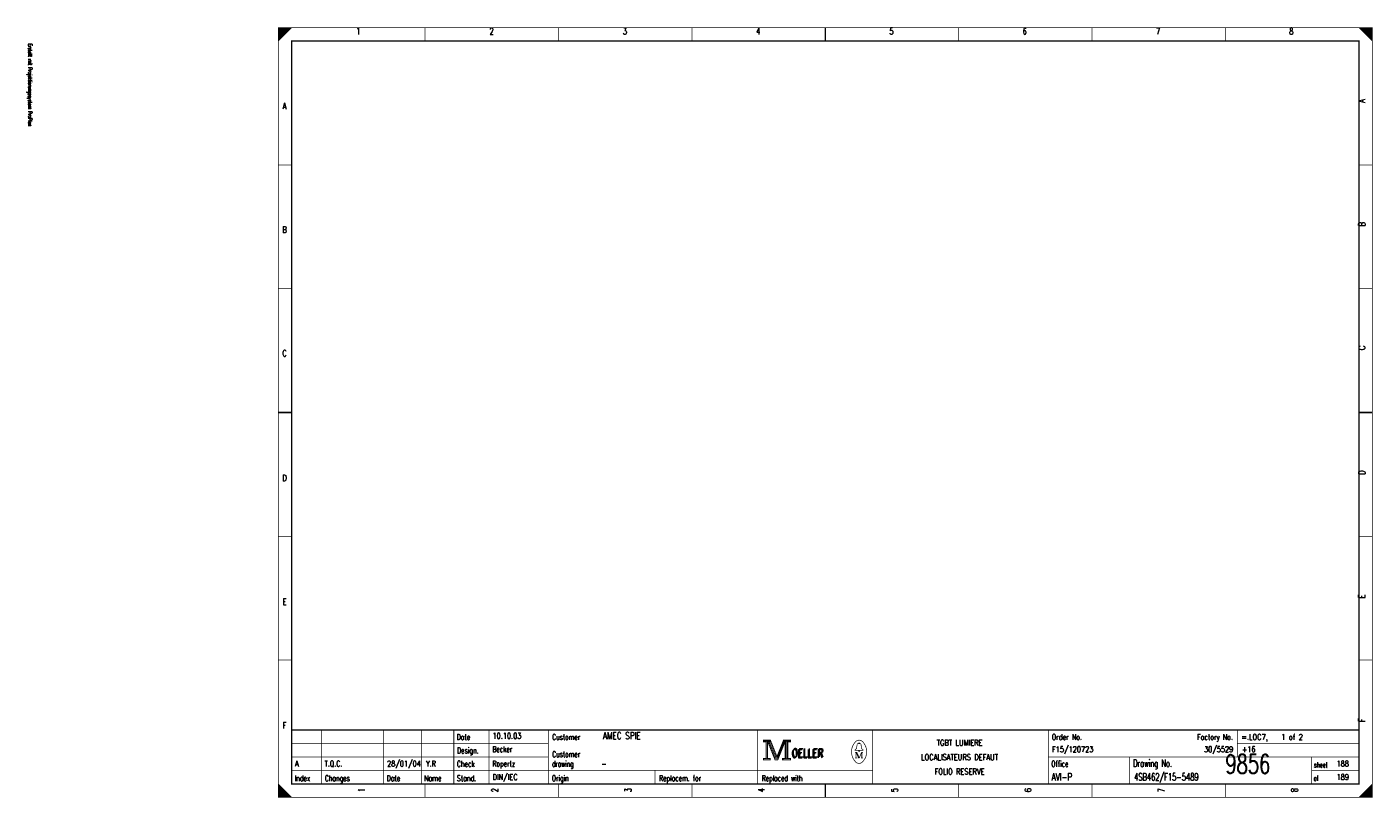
# Model space of a CAD drawing. Header units: centimetres. Extents: x 0 to 491, y -1040 to 69.
# Tile 103 of 181: x 391 to 441, y -720 to -691. Entities that reach past the tile are written whole.
import ezdxf
from ezdxf.enums import TextEntityAlignment as Align

# ---------------------------------------------------------------- set-up
doc = ezdxf.new("R2010")
doc.units = ezdxf.units.CM
doc.header["$MEASUREMENT"] = 0
doc.layers.get('0').update_dxf_attribs({"color": 9, "linetype": 'CONTINUOUS'})
doc.styles.get("Standard").update_dxf_attribs({"font": 'romans.shx', "bigfont": 'TXT.shx'})

msp = doc.modelspace()

# ---------------------------------------------------------------- linework, layer by layer
at = {"color": 0, "const_width": 0.025, "flags": 128}
for points in [[(400, -705.75), (400, -691.5), (440.5, -691.5), (440.5, -720), (400, -720), (400, -705.75)], [(400, -691.5), (400.5, -691.5), (400, -692), (400, -691.5)], [(400.025, -691.5), (400.025, -691.975), (400.05, -691.95), (400.05, -691.5), (400.075, -691.5), (400.075, -691.925), (400.1, -691.9), (400.1, -691.5), (400.125, -691.5), (400.125, -691.875), (400.15, -691.85), (400.15, -691.5), (400.175, -691.5), (400.175, -691.825), (400.2, -691.8)], [(400.2, -691.8), (400.2, -691.5), (400.225, -691.5), (400.225, -691.775), (400.25, -691.75), (400.25, -691.5), (400.275, -691.5), (400.275, -691.725), (400.3, -691.7), (400.3, -691.5), (400.325, -691.5), (400.325, -691.675), (400.35, -691.65), (400.35, -691.5), (400.375, -691.5)], [(400.375, -691.5), (400.375, -691.625), (400.4, -691.6), (400.4, -691.5), (400.425, -691.5), (400.425, -691.575), (400.45, -691.55), (400.45, -691.5), (400.475, -691.5), (400.475, -691.525)], [(440, -691.5), (440.5, -692), (440.475, -691.975), (440.475, -691.5), (440.45, -691.5), (440.45, -691.95), (440.425, -691.925), (440.425, -691.5), (440.4, -691.5), (440.4, -691.9), (440.375, -691.875), (440.375, -691.5), (440.35, -691.5), (440.35, -691.85), (440.325, -691.825)], [(440.15, -691.65), (440.15, -691.5), (440.125, -691.5), (440.125, -691.625), (440.1, -691.6), (440.1, -691.5), (440.075, -691.5), (440.075, -691.575), (440.05, -691.55), (440.05, -691.5), (440.025, -691.5), (440.025, -691.525)], [(440.325, -691.825), (440.325, -691.5), (440.3, -691.5), (440.3, -691.8), (440.275, -691.775), (440.275, -691.5), (440.25, -691.5), (440.25, -691.75), (440.225, -691.725), (440.225, -691.5), (440.2, -691.5), (440.2, -691.7), (440.175, -691.675), (440.175, -691.5), (440.15, -691.5)], [(417.95, -717.88), (417.95, -717.95), (418.05, -717.95), (418.05, -718.55), (417.95, -718.55), (417.95, -718.62), (418.22, -718.62), (418.22, -718.55), (418.12, -718.55), (418.12, -717.95), (418.22, -717.95), (418.22, -717.88), (417.95, -717.88)], [(418.07, -717.93), (418.07, -718.57), (418.1, -718.57), (418.1, -717.93)], [(418.12, -717.95), (418.39, -718.62), (418.49, -718.62), (418.76, -717.95)], [(418.18, -717.95), (418.42, -718.54), (418.46, -718.54)], [(418.22, -717.88), (418.46, -718.48), (418.7, -717.88)], [(418.22, -717.95), (418.44, -718.51), (418.47, -718.51)], [(418.46, -718.58), (418.49, -718.58), (418.74, -717.95)], [(418.46, -718.54), (418.48, -718.54), (418.72, -717.95)], [(418.76, -717.95), (418.76, -718.55), (418.66, -718.55), (418.66, -718.62), (418.71, -718.62)], [(418.7, -717.88), (418.7, -717.95), (418.8, -717.95), (418.8, -718.55), (418.7, -718.55), (418.7, -718.62), (418.97, -718.62), (418.97, -718.55), (418.87, -718.55), (418.87, -717.95), (418.97, -717.95), (418.97, -717.88), (418.7, -717.88)], [(418.78, -717.93), (418.78, -718.57), (418.83, -718.57), (418.83, -717.93), (418.85, -717.93), (418.85, -718.57)], [(421.48, -718.01), (421.48, -717.98), (421.52, -717.98), (421.52, -718.01)], [(421.48, -718.26), (421.35, -718.26), (421.35, -718.24), (421.4, -718.2), (421.43, -718.04)], [(421.39, -718.33), (421.39, -718.54), (421.35, -718.54)], [(421.39, -718.33), (421.48, -718.54), (421.51, -718.54)], [(421.52, -718.26), (421.65, -718.26), (421.65, -718.24), (421.6, -718.2), (421.57, -718.04)], [(400, -719.5), (400, -720), (400.5, -720), (400, -719.5), (400.025, -719.525), (400.025, -720), (400.05, -720), (400.05, -719.55), (400.075, -719.575), (400.075, -720), (400.1, -720), (400.1, -719.6), (400.125, -719.625), (400.125, -720), (400.15, -720)], [(400.15, -720), (400.15, -719.65), (400.175, -719.675), (400.175, -720), (400.2, -720), (400.2, -719.7), (400.225, -719.725), (400.225, -720), (400.25, -720), (400.25, -719.75), (400.275, -719.775), (400.275, -720), (400.3, -720), (400.3, -719.8), (400.325, -719.825)], [(400.325, -719.825), (400.325, -720), (400.35, -720), (400.35, -719.85), (400.375, -719.875), (400.375, -720), (400.4, -720), (400.4, -719.9), (400.425, -719.925), (400.425, -720), (400.45, -720), (400.45, -719.95), (400.475, -719.975)], [(440.125, -719.875), (440.125, -720), (440.1, -720), (440.1, -719.9), (440.075, -719.925), (440.075, -720), (440.05, -720), (440.05, -719.95), (440.025, -719.975), (440.025, -720)], [(440.3, -720), (440.3, -719.7), (440.275, -719.725), (440.275, -720), (440.25, -720), (440.25, -719.75), (440.225, -719.775), (440.225, -720), (440.2, -720), (440.2, -719.8), (440.175, -719.825), (440.175, -720), (440.15, -720), (440.15, -719.85), (440.125, -719.875)], [(440.475, -719.525), (440.475, -720), (440.45, -720), (440.45, -719.55), (440.425, -719.575), (440.425, -720), (440.4, -720), (440.4, -719.6), (440.375, -719.625), (440.375, -720), (440.35, -720), (440.35, -719.65), (440.325, -719.675), (440.325, -720), (440.3, -720)]]:
    msp.add_lwpolyline(points, dxfattribs=at)
at = {"color": 0, "flags": 128}
for points, const_width in [([(400, -691.5), (440.5, -691.5), (440.5, -720), (400, -720)], 0.025), ([(400.5, -692), (440, -692), (440, -719.5), (400.5, -719.5)], 0.05), ([(400.5, -692), (440, -692), (440, -719.5), (400.5, -719.5)], 0.025), ([(417.97, -717.9), (418.2, -717.9), (418.2, -717.93), (417.97, -717.93)], 0.025), ([(418.72, -717.9), (418.95, -717.9), (418.95, -717.93), (418.72, -717.93)], 0.025), ([(421.48, -718.26), (421.52, -718.26), (421.52, -718.29), (421.48, -718.29)], 0.025), ([(417.97, -718.57), (418.2, -718.57), (418.2, -718.6), (417.97, -718.6)], 0.025), ([(418.68, -718.57), (418.95, -718.57), (418.95, -718.6), (418.68, -718.6)], 0.025)]:
    msp.add_lwpolyline(points, close=True, dxfattribs=dict(at, const_width=const_width))
at = {"color": 0}
for points, const_width in [([(405.438, -691.5), (405.438, -692)], 0.025), ([(410.375, -691.5), (410.375, -692)], 0.025), ([(415.312, -691.5), (415.312, -692)], 0.025), ([(420.25, -692), (420.25, -691.5)], 0.05), ([(420.25, -691.5), (420.25, -692)], 0.025), ([(425.188, -691.5), (425.188, -692)], 0.025), ([(430.125, -691.5), (430.125, -692)], 0.025), ([(435.062, -691.5), (435.062, -692)], 0.025), ([(400, -696.583), (400.5, -696.583)], 0.025), ([(440.5, -696.583), (440, -696.583)], 0.025), ([(400, -701.167), (400.5, -701.167)], 0.025), ([(440.5, -701.167), (440, -701.167)], 0.025), ([(400.5, -705.75), (400, -705.75)], 0.05), ([(400, -705.75), (400.5, -705.75)], 0.025), ([(440, -705.75), (440.5, -705.75)], 0.05), ([(440.5, -705.75), (440, -705.75)], 0.025), ([(400, -710.333), (400.5, -710.333)], 0.025), ([(440.5, -710.333), (440, -710.333)], 0.025), ([(400, -714.917), (400.5, -714.917)], 0.025), ([(440.5, -714.917), (440, -714.917)], 0.025), ([(440, -717.5), (400.5, -717.5)], 0.05), ([(401.6, -719.5), (401.6, -717.5)], 0.025), ([(403.9, -719.5), (403.9, -717.5)], 0.025), ([(405.3, -719.5), (405.3, -717.5)], 0.025), ([(406.5, -717.5), (406.5, -719.5)], 0.025), ([(407.8, -717.5), (407.8, -719.5)], 0.025), ([(410, -717.5), (410, -719.5)], 0.025), ([(417.75, -717.5), (417.75, -719.5)], 0.025), ([(422, -717.5), (422, -719.5)], 0.025), ([(428.5, -717.5), (428.5, -719.5)], 0.025), ([(435.5, -717.5), (435.5, -718.5)], 0.025), ([(400.5, -718), (410, -718)], 0.025), ([(418.15, -717.95), (418.4, -718.58)], 0.025), ([(418.47, -718.51), (418.7, -717.94)], 0.025), ([(421.46, -718.01), (421.55, -718.01)], 0.025), ([(435.5, -718), (440, -718)], 0.025), ([(400.5, -718.5), (410, -718.5)], 0.025), ([(421.35, -718.33), (421.42, -718.33)], 0.025), ([(421.42, -718.33), (421.51, -718.54)], 0.025), ([(421.51, -718.54), (421.59, -718.33)], 0.025), ([(421.59, -718.54), (421.59, -718.33)], 0.025), ([(421.59, -718.33), (421.65, -718.33)], 0.025), ([(421.61, -718.33), (421.61, -718.54)], 0.025), ([(428.5, -718.5), (440, -718.5)], 0.025), ([(431.5, -718.5), (431.5, -719.5)], 0.025), ([(438.25, -718.5), (438.25, -719.5)], 0.025), ([(400.5, -719), (422, -719)], 0.025), ([(413.95, -719), (413.95, -719.5)], 0.025), ([(418.4, -718.58), (418.46, -718.58)], 0.025), ([(421.39, -718.54), (421.43, -718.54)], 0.025), ([(421.65, -718.54), (421.57, -718.54)], 0.025), ([(438.25, -719), (440, -719)], 0.025), ([(405.438, -720), (405.438, -719.5)], 0.025), ([(410.375, -720), (410.375, -719.5)], 0.025), ([(415.312, -720), (415.312, -719.5)], 0.025), ([(420.25, -719.5), (420.25, -720)], 0.05), ([(420.25, -720), (420.25, -719.5)], 0.025), ([(425.188, -720), (425.188, -719.5)], 0.025), ([(430.125, -720), (430.125, -719.5)], 0.025), ([(435.062, -720), (435.062, -719.5)], 0.025), ([(440.5, -719.5), (440, -720)], 0.025), ([(400.475, -720), (400.475, -719.975)], 0.025)]:
    msp.add_lwpolyline(points, dxfattribs=dict(at, const_width=const_width))
at = {"color": 0, "const_width": 0.025, "flags": 128}
for points in [[(421.35, -717.961, 0.373815), (421.349, -718.657, 0.373815)], [(421.649, -717.96, 0.530775), (421.351, -717.959, 0.530775)], [(421.46, -718.01, 0.414214), (421.43, -718.04, 0.414214)], [(421.57, -718.04, 0.414214), (421.54, -718.01, 0.414214)], [(421.65, -718.66, 0.378582), (421.646, -717.956, 0.378582)], [(421.35, -718.66, 0.532213), (421.649, -718.661, 0.532213)]]:
    msp.add_lwpolyline(points, format="xyb", dxfattribs=at)

# ---------------------------------------------------------------- texts
at = {"color": 0}
for s, height, width, p in [('1', 0.238, 0.672, (402.965, -691.514)), ('2', 0.238, 0.672, (407.899, -691.514)), ('3', 0.238, 0.672, (412.832, -691.514)), ('4', 0.238, 0.672, (417.766, -691.514)), ('5', 0.238, 0.672, (422.699, -691.514)), ('6', 0.238, 0.672, (427.632, -691.514)), ('7', 0.238, 0.672, (432.566, -691.514)), ('8', 0.238, 0.672, (437.499, -691.514)), ('A', 0.238, 0.76, (400.233, -694.283)), ('B', 0.238, 0.76, (400.233, -698.861)), ('C', 0.238, 0.76, (400.233, -703.439)), ('D', 0.238, 0.76, (400.233, -708.053)), ('E', 0.238, 0.76, (400.233, -712.632)), ('F', 0.238, 0.76, (400.233, -717.21)), ('TGBT LUMIERE', 0.21431, 0.754667, (425.219, -717.87)), ('LOCALISATEURS DEFAUT', 0.21431, 0.7568, (425.219, -718.403)), ('FOLIO RESERVE', 0.21431, 0.755077, (425.219, -718.935))]:
    msp.add_text(s, height=height, dxfattribs=dict(at, width=width)).set_placement(p, align=Align.TOP_CENTER)
at = {"color": 0, "width": 0.622634}
msp.add_text('Erstellt mit Projektierungssystem ProPlan', height=0.14288, rotation=270, dxfattribs=at).set_placement((390.702, -692.094), align=Align.BOTTOM_LEFT)
at = {"color": 0, "width": 0.76}
for s, p in [('A', (439.991, -694.283)), ('B', (439.991, -698.861)), ('C', (439.992, -703.439)), ('D', (439.992, -708.053)), ('E', (439.991, -712.632)), ('F', (439.991, -717.21))]:
    msp.add_text(s, height=0.238, rotation=90, dxfattribs=at).set_placement(p, align=Align.TOP_LEFT)
at = {"color": 0}
for s, height, width, p in [('Date', 0.2143, 0.64, (406.605, -717.658)), ('Customer', 0.2143, 0.62, (410.14, -717.658)), ('Order No.', 0.2143, 0.656889, (428.633, -717.658)), ('=.LOC7,    1 of 2', 0.21431, 0.691765, (435.651, -717.658)), ('Design.', 0.2143, 0.636571, (406.619, -718.154)), ('Customer', 0.2143, 0.62, (410.14, -718.296)), ('OELLER', 0.3096, 0.76, (418.996, -718.225)), ('OELLER', 0.3096, 0.76, (418.996, -718.225)), ('OELLER', 0.3096, 0.76, (419.032, -718.19)), ('Check', 0.2143, 0.632, (406.612, -718.651)), ('drawing', 0.2143, 0.6, (410.133, -718.651)), ('Office', 0.2143, 0.626667, (428.615, -718.651)), ('Drawing No.', 0.26194, 0.646545, (431.643, -718.602)), ('sheet', 0.1905, 0.6, (438.338, -718.701)), ('Index', 0.2143, 0.632, (400.609, -719.184)), ('Changes', 0.2143, 0.622857, (401.726, -719.184)), ('Date', 0.2143, 0.64, (404.015, -719.184)), ('Name', 0.2143, 0.64, (405.404, -719.184)), ('Stand.', 0.2143, 0.642667, (406.612, -719.184)), ('Origin', 0.2143, 0.626667, (410.127, -719.184)), ('Replacem. for', 0.21431, 0.627077, (414.097, -719.184)), ('Replaced with', 0.21431, 0.619692, (417.895, -719.184)), ('of', 0.1905, 0.6, (438.323, -719.198))]:
    msp.add_text(s, height=height, dxfattribs=dict(at, width=width)).set_placement(p, align=Align.TOP_LEFT)
for s, height, width, p in [('10.10.03', 0.2143, 0.678, (407.934, -717.892)), ('AMEC SPIE', 0.2619, 0.752889, (412.016, -717.923)), ('Becker', 0.2143, 0.626667, (407.927, -718.389)), ('F15/120723', 0.2143, 0.6832, (428.639, -718.389)), ('9856', 0.7, 0.6928, (435.058, -719.322)), ('+16', 0.2143, 0.68, (435.67, -718.389)), ('A', 0.214, 0.76, (400.621, -718.921)), ('T.Q.C.', 0.2143, 0.728, (401.716, -718.921)), ('28/01/04', 0.2143, 0.678, (404.029, -718.921)), ('Y.R', 0.2143, 0.738667, (405.467, -718.921)), ('Ropertz', 0.2143, 0.622857, (407.932, -718.921)), ('-', 0.214, 0.696, (411.965, -718.921)), ('188', 0.2143, 0.672, (439.177, -718.921)), ('DIN/IEC', 0.2143, 0.750857, (407.935, -719.418)), ('AVI-P', 0.2619, 0.7472, (428.624, -719.449)), ('4SB462/F15-5489', 0.26194, 0.6928, (431.679, -719.449)), ('189', 0.2143, 0.672, (439.177, -719.418))]:
    msp.add_text(s, height=height, dxfattribs=dict(at, width=width)).set_placement(p, align=Align.BOTTOM_LEFT)
at = {"color": 0, "width": 0.646545}
msp.add_text('Factory No.', height=0.21431, dxfattribs=at).set_placement((435.335, -717.658), align=Align.TOP_RIGHT)
at = {"color": 0, "width": 0.675429}
msp.add_text('30/5529', height=0.2143, dxfattribs=at).set_placement((435.346, -718.389), align=Align.BOTTOM_RIGHT)
at = {"color": 0, "width": 0.672}
for s, p in [('1', (402.965, -719.73)), ('2', (407.899, -719.73)), ('3', (412.832, -719.73)), ('4', (417.766, -719.73)), ('5', (422.699, -719.73)), ('6', (427.632, -719.73)), ('7', (432.566, -719.73)), ('8', (437.499, -719.73))]:
    msp.add_text(s, height=0.238, rotation=90, dxfattribs=at).set_placement(p, align=Align.TOP_CENTER)

doc.saveas('drawing.dxf')
